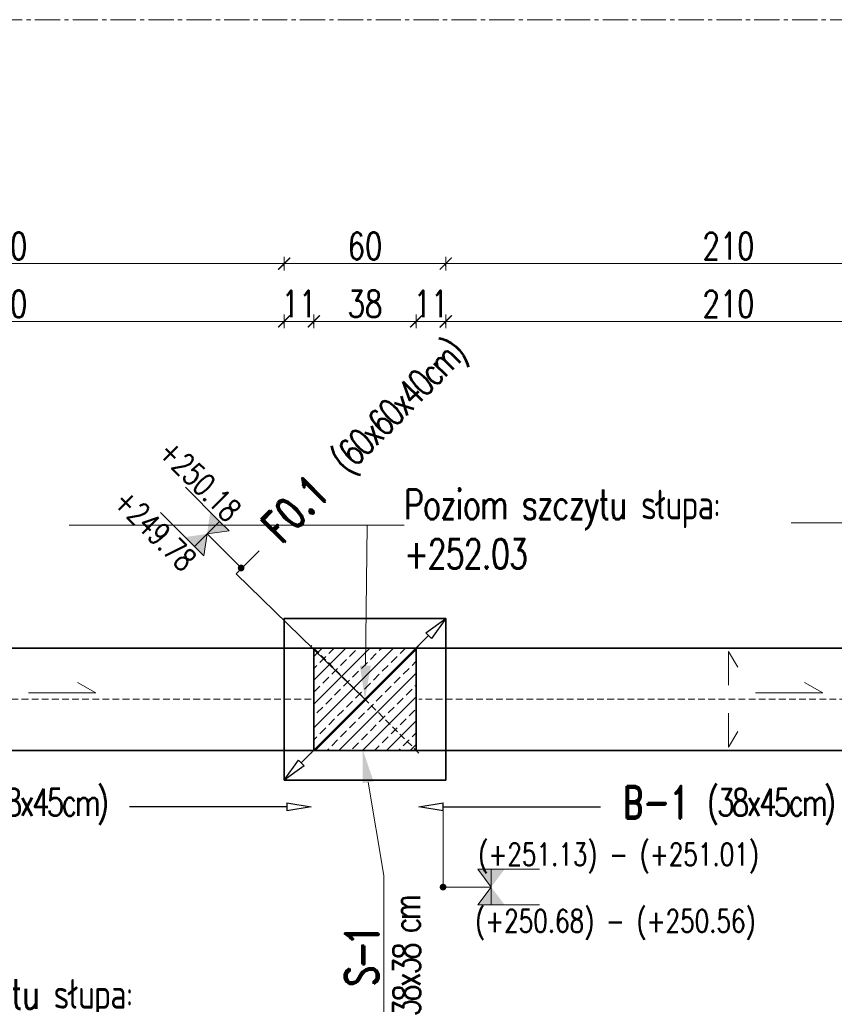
# Model space of a CAD drawing. Header units: millimetres. Extents: x -8 to 14965326, y -810 to 11054951.
# Tile 32 of 72: x 7504316 to 7504618, y 5558744 to 5559109. Entities that reach past the tile are written whole.
import ezdxf
from ezdxf import colors
from ezdxf.entities.mleader import LeaderData, LeaderLine
from ezdxf.math import Vec2, Vec3

# ---------------------------------------------------------------- set-up
doc = ezdxf.new("R2010")
doc.units = ezdxf.units.MM
doc.header["$LTSCALE"] = 0.5
doc.header["$MEASUREMENT"] = 0
doc.linetypes.add('CENTER2', pattern=[1.125, 0.75, -0.125, 0.125, -0.125])
doc.linetypes.add('KRESKOWA', pattern=[0.75, 0.5, -0.25])
doc.layers.get('0').update_dxf_attribs({"linetype": 'CONTINUOUS', "lineweight": 13})
doc.layers.get('Defpoints').update_dxf_attribs({"linetype": 'CONTINUOUS'})
for name, color, linetype, lineweight in [('_K_pozycje', 1, 'CONTINUOUS', 5), ('K_Cienkie przerywane', 252, 'KRESKOWA', 9), ('K_Fundamenty - przekrój', 40, 'CONTINUOUS', 35), ('K_Kreskowanie', 253, 'CONTINUOUS', 5), ('K_Opis', 7, 'CONTINUOUS', 9), ('K_Ściany - przekrój', 7, 'CONTINUOUS', 35), ('tkd_obszary_wykazu', 14, 'CENTER2', 9), ('tkd_wym', 1, 'CONTINUOUS', 5)]:
    doc.layers.add(name, color=color, linetype=linetype, lineweight=lineweight)
doc.styles.add('___K_OPIS_ROMAND', font='romand.shx', dxfattribs={"width": 0.75})
doc.styles.add('___K_OPIS_SIMPLEX', font='simplex.shx', dxfattribs={"width": 0.75})
doc.styles.add('tkd_txt0', font='simplex.shx', dxfattribs={"width": 0.75})
doc.dimstyles.new('opisy_wieńce', dxfattribs={"dimscale": 0.6, "dimtxt": 20, "dimasz": 25, "dimexe": 10, "dimexo": 50, "dimgap": 10, "dimtad": 0, "dimdec": 1, "dimrnd": 0.05000000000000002, "dimzin": 9, "dimdsep": 46, "dimtxsty": '___K_OPIS_ROMAND', "dimblk1": 'CLOSEDBLANK', "dimblk2": 'CLOSEDBLANK', "dimsah": 1, "dimcen": 0, "dimdle": 10, "dimse1": 1, "dimse2": 1, "dimclrd": 1, "dimclre": 256, "dimclrt": 50, "dimazin": 2, "dimtm": 1e-09, "dimtfac": 1, "dimtdec": 1, "dimtmove": 2, "dimatfit": 3, "dimfxl": 1, "dimtolj": 1, "dimtzin": 0, "dimarcsym": 0})
doc.dimstyles.new('tkd_1-50cm[cm]', dxfattribs={"dimtxt": 10, "dimasz": 2.5, "dimexe": 0, "dimexo": 10, "dimgap": 1.5, "dimtad": 1, "dimdec": 1, "dimrnd": 0.5, "dimdsep": 46, "dimtxsty": 'tkd_txt0', "dimblk": 'tkd_dim_arrow', "dimcen": 0, "dimclrd": 1, "dimclre": 256, "dimclrt": 7, "dimaunit": 1, "dimadec": 0, "dimazin": 0, "dimtfac": 0.009090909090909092, "dimtdec": 1, "dimtix": 1, "dimtmove": 1, "dimatfit": 3, "dimldrblk": 'DOTSMALL', "dimfxl": 1, "dimfxlon": 1, "dimtvp": 0.02, "dimtolj": 1, "dimtzin": 9, "dimlwd": -1, "dimarcsym": 0})

# ---------------------------------------------------------------- blocks, each defined once
blk = doc.blocks.new('_ClosedBlank')
at = {"color": 0, "linetype": 'ByBlock', "lineweight": -2}
for p, q in [((-1, 0.1666666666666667), (0, 0)), ((-1, 0.1666666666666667), (-1, -0.1666666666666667)), ((0, 0), (-1, -0.1666666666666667))]:
    blk.add_line(p, q, dxfattribs=at)
blk = doc.blocks.new('*D88')
at = {"layer": '_K_pozycje', "color": 1, "lineweight": -2, "transparency": 16777216}
for p, q in [((7504396.299840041, 5558903.688072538), (7504404.785121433, 5558912.173353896)), ((7504444.111621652, 5558857.055749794), (7504396.299840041, 5558903.688072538)), ((7504467.747660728, 5558880.691788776), (7504420.475582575, 5558833.419710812))]:
    blk.add_line(p, q, dxfattribs=at)
at = {"layer": 'Defpoints', "color": 0, "transparency": 16777216}
for p in [(7504474.111621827, 5558887.055749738), (7504414.111621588, 5558827.055749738), (7504414.111621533, 5558827.055749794)]:
    blk.add_point(p, dxfattribs=at)
at = {"layer": '_K_pozycje', "color": 1, "lineweight": -2, "transparency": 16777216, "xscale": 9, "yscale": 9, "zscale": 9}
for p, rotation in [((7504474.111621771, 5558887.055749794), 44.99999988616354), ((7504414.111621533, 5558827.055749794), 224.9999998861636)]:
    blk.add_blockref('_ClosedBlank', p, dxfattribs=dict(at, rotation=rotation))
at = {"layer": '_K_pozycje', "color": 50, "transparency": 16777216, "insert": (7504444.82167192, 5558952.209904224), "char_height": 12, "attachment_point": 5, "rotation": 44.99999988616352, "style": '___K_OPIS_ROMAND'}
blk.add_mtext('\\A1;F0.1{\\fArial|b0|i0|c238|p34;\\H0.87497x;\\C242;   \\Fsimplex|c238;\\H0.95241x;\\T0.8;(60x60x40cm)}', dxfattribs=at)
blk = doc.blocks.new('*U40')
at = {"layer": 'K_Opis'}
h = blk.add_hatch(color=1, dxfattribs=at)
edge = h.paths.add_edge_path()
edge.add_arc((1.63491603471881e-29, 0), 0.03599999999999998, 359.9999999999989, 719.999999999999)
at = {"layer": 'K_Opis', "color": 1}
blk.add_line((6.6596631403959e-08, 0.5107883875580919), (1.63491603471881e-29, 0), dxfattribs=at)
at = {"layer": 'K_Opis'}
for points in [[(-0.1881599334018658, 0.5107884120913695), (-0.1881598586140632, 1.022270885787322)], [(0.1881600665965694, 0.5107883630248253), (0.1881601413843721, 1.022270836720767)], [(-0.1881599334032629, 0.5107884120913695), (6.659735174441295e-08, 0.510788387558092), (-0.1881599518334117, 0.3694368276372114), (-0.1881599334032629, 0.5107884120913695)], [(0.1881600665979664, 0.5107883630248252), (6.659735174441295e-08, 0.510788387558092), (0.1881600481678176, 0.3694367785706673), (0.1881600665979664, 0.5107883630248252)]]:
    blk.add_lwpolyline(points, dxfattribs=at)
for points in [[(-0.1881599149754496, 0.6521399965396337), (-0.1881599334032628, 0.5107884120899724), (6.659805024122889e-08, 0.5107883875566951)], [(0.1881600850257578, 0.6521399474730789), (0.1881600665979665, 0.5107883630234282), (6.659665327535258e-08, 0.5107883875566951)], [(-0.1881599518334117, 0.3694368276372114), (-0.1881599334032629, 0.5107884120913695), (6.659805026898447e-08, 0.510788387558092)], [(0.1881600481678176, 0.3694367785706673), (0.1881600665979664, 0.5107883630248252), (6.659665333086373e-08, 0.510788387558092)]]:
    blk.add_solid(points, dxfattribs=at)
at = {"layer": 'K_Opis', "style": '___K_OPIS_SIMPLEX', "width": 0.75, "flags": 8}
for tag, p in [('góra', (-0.2273332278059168, 0.3830138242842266)), ('dół', (0.479503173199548, 0.3830138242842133))]:
    blk.add_attdef(tag, p, '', height=0.2399999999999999, rotation=89.99999999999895, dxfattribs=at)
blk = doc.blocks.new('*D234')
at = {"layer": '_K_pozycje', "color": 1, "lineweight": -2, "transparency": 16777216}
for p, q in [((7504473.111620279, 5558817.144577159), (7504531.576006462, 5558817.144577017)), ((7504685.111629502, 5558817.144576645), (7504626.647243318, 5558817.144576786))]:
    blk.add_line(p, q, dxfattribs=at)
at = {"layer": 'Defpoints', "color": 0, "transparency": 16777216}
for p in [(7504464.111620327, 5558837.05575149), (7504694.11162955, 5558837.055750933), (7504464.111620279, 5558817.144577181)]:
    blk.add_point(p, dxfattribs=at)
at = {"layer": '_K_pozycje', "color": 1, "lineweight": -2, "transparency": 16777216, "xscale": 9, "yscale": 9, "zscale": 9}
for p, rotation in [((7504464.111620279, 5558817.144577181), 179.9999998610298), ((7504694.111629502, 5558817.144576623), 359.9999998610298)]:
    blk.add_blockref('_ClosedBlank', p, dxfattribs=dict(at, rotation=rotation))
at = {"layer": '_K_pozycje', "color": 50, "transparency": 16777216, "insert": (7504579.11162489, 5558817.144576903), "char_height": 12, "attachment_point": 5, "rotation": 359.99999986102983, "style": '___K_OPIS_ROMAND'}
blk.add_mtext('\\A1;B-1 {\\Fsimplex|c238;\\H0.83333x;\\T0.8;\\C242;(38x45cm)}', dxfattribs=at)
blk = doc.blocks.new('*U39')
at = {"layer": 'K_Opis'}
h = blk.add_hatch(color=1, dxfattribs=at)
edge = h.paths.add_edge_path()
edge.add_arc((3.785675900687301e-31, -4.2301348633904e-16), 0.03599999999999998, -1.0800249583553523e-12, 359.9999999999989, ccw=False)
at = {"layer": 'K_Opis', "color": 1}
blk.add_line((6.659661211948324e-08, -0.5107883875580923), (3.785675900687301e-31, -4.2301348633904e-16), dxfattribs=at)
at = {"layer": 'K_Opis'}
for points in [[(-0.1881599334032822, -0.5107884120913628), (6.65973324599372e-08, -0.5107883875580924), (-0.1881599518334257, -0.3694368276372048), (-0.1881599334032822, -0.5107884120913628)], [(0.1881600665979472, -0.5107883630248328), (6.65973324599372e-08, -0.5107883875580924), (0.1881600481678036, -0.3694367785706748), (0.1881600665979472, -0.5107883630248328)], [(-0.1881599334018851, -0.5107884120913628), (-0.1881598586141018, -1.022270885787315)], [(0.1881600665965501, -0.5107883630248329), (0.1881601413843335, -1.022270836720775)]]:
    blk.add_lwpolyline(points, dxfattribs=at)
for points in [[(-0.1881599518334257, -0.3694368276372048), (-0.1881599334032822, -0.5107884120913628), (6.659803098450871e-08, -0.5107883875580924)], [(0.1881600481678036, -0.3694367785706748), (0.1881600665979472, -0.5107883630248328), (6.659663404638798e-08, -0.5107883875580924)], [(-0.1881599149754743, -0.6521399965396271), (-0.1881599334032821, -0.5107884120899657), (6.659803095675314e-08, -0.5107883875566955)], [(0.1881600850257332, -0.6521399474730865), (0.1881600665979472, -0.5107883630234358), (6.659663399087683e-08, -0.5107883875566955)]]:
    blk.add_solid(points, dxfattribs=at)
at = {"layer": 'K_Opis', "style": '___K_OPIS_SIMPLEX', "width": 0.75, "flags": 8}
for tag, p in [('dół', (0.4795031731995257, -0.7772995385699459)), ('góra', (-0.227333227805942, -0.9230138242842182))]:
    blk.add_attdef(tag, p, '', height=0.2399999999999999, rotation=89.99999999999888, dxfattribs=at)
blk = doc.blocks.new('*D235')
at = {"layer": '_K_pozycje', "color": 1, "lineweight": -2, "transparency": 16777216}
for p, q in [((7504203.111620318, 5558817.144577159), (7504261.576006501, 5558817.144577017)), ((7504415.111629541, 5558817.144576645), (7504356.647243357, 5558817.144576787))]:
    blk.add_line(p, q, dxfattribs=at)
at = {"layer": 'Defpoints', "color": 0, "transparency": 16777216}
for p in [(7504194.111620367, 5558837.05575149), (7504424.111629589, 5558837.055750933), (7504194.111620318, 5558817.144577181)]:
    blk.add_point(p, dxfattribs=at)
at = {"layer": '_K_pozycje', "color": 1, "lineweight": -2, "transparency": 16777216, "xscale": 9, "yscale": 9, "zscale": 9}
for p, rotation in [((7504194.111620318, 5558817.144577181), 179.9999998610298), ((7504424.111629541, 5558817.144576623), 359.9999998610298)]:
    blk.add_blockref('_ClosedBlank', p, dxfattribs=dict(at, rotation=rotation))
at = {"layer": '_K_pozycje', "color": 50, "transparency": 16777216, "insert": (7504309.111624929, 5558817.144576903), "char_height": 12, "attachment_point": 5, "rotation": 359.99999986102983, "style": '___K_OPIS_ROMAND'}
blk.add_mtext('\\A1;B-1 {\\Fsimplex|c238;\\H0.83333x;\\T0.8;\\C242;(38x45cm)}', dxfattribs=at)
blk = doc.blocks.new('tkd_dim_arrow')
for p, q in [((-1, 0), (1, 0)), ((0, -1), (0, 1))]:
    blk.add_line(p, q)
at = {"const_width": 0.2}
blk.add_lwpolyline([(-0.8954183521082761, -0.8954183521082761), (0.8954183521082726, 0.8954183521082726)], dxfattribs=at)
blk = doc.blocks.new('*D255')
at = {"layer": 'Defpoints', "color": 0, "transparency": 16777216}
for p in [(7504414.111621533, 5559018.812563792), (7504204.111622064, 5558887.055749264), (7504414.111621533, 5558887.055749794)]:
    blk.add_point(p, dxfattribs=at)
at = {"layer": 'tkd_wym', "lineweight": -2, "transparency": 16777216}
for p, q in [((7504204.111622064, 5559017.812563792), (7504204.111622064, 5559018.812563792)), ((7504414.111621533, 5559017.812563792), (7504414.111621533, 5559018.812563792))]:
    blk.add_line(p, q, dxfattribs=at)
at = {"layer": 'tkd_wym', "color": 1, "transparency": 16777216}
blk.add_line((7504206.611622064, 5559018.812563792), (7504411.611621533, 5559018.812563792), dxfattribs=at)
at = {"layer": 'tkd_wym', "color": 1, "transparency": 16777216, "xscale": 2.5, "yscale": 2.5, "zscale": 2.5, "rotation": 180}
blk.add_blockref('tkd_dim_arrow', (7504204.111622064, 5559018.812563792), dxfattribs=at)
at = {"layer": 'tkd_wym', "color": 1, "transparency": 16777216, "xscale": 2.5, "yscale": 2.5, "zscale": 2.5}
blk.add_blockref('tkd_dim_arrow', (7504414.111621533, 5559018.812563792), dxfattribs=at)
at = {"layer": 'tkd_wym', "color": 7, "transparency": 16777216, "insert": (7504309.111621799, 5559025.312563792), "char_height": 10, "attachment_point": 5, "style": 'tkd_txt0'}
blk.add_mtext('\\A1;210', dxfattribs=at)
blk = doc.blocks.new('_DotSmall')
blk = doc.blocks.new('*D256')
at = {"layer": 'Defpoints', "color": 0, "transparency": 16777216}
for p in [(7504474.111621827, 5559018.812563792), (7504414.111621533, 5558887.055749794), (7504474.111621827, 5558887.055749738)]:
    blk.add_point(p, dxfattribs=at)
at = {"layer": 'tkd_wym', "lineweight": -2, "transparency": 16777216}
for p, q in [((7504414.111621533, 5559017.812563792), (7504414.111621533, 5559018.812563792)), ((7504474.111621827, 5559017.812563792), (7504474.111621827, 5559018.812563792))]:
    blk.add_line(p, q, dxfattribs=at)
at = {"layer": 'tkd_wym', "color": 1, "transparency": 16777216}
blk.add_line((7504416.611621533, 5559018.812563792), (7504471.611621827, 5559018.812563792), dxfattribs=at)
at = {"layer": 'tkd_wym', "color": 1, "transparency": 16777216, "xscale": 2.5, "yscale": 2.5, "zscale": 2.5, "rotation": 180}
blk.add_blockref('tkd_dim_arrow', (7504414.111621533, 5559018.812563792), dxfattribs=at)
at = {"layer": 'tkd_wym', "color": 1, "transparency": 16777216, "xscale": 2.5, "yscale": 2.5, "zscale": 2.5}
blk.add_blockref('tkd_dim_arrow', (7504474.111621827, 5559018.812563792), dxfattribs=at)
at = {"layer": 'tkd_wym', "color": 7, "transparency": 16777216, "insert": (7504444.11162168, 5559025.312563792), "char_height": 10, "attachment_point": 5, "style": 'tkd_txt0'}
blk.add_mtext('\\A1;60', dxfattribs=at)
blk = doc.blocks.new('*D257')
at = {"layer": 'Defpoints', "color": 0, "transparency": 16777216}
for p in [(7504684.111621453, 5559018.812563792), (7504474.111621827, 5558887.055749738), (7504684.111621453, 5558887.055749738)]:
    blk.add_point(p, dxfattribs=at)
at = {"layer": 'tkd_wym', "lineweight": -2, "transparency": 16777216}
for p, q in [((7504474.111621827, 5559017.812563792), (7504474.111621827, 5559018.812563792)), ((7504684.111621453, 5559017.812563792), (7504684.111621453, 5559018.812563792))]:
    blk.add_line(p, q, dxfattribs=at)
at = {"layer": 'tkd_wym', "color": 1, "transparency": 16777216}
blk.add_line((7504476.611621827, 5559018.812563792), (7504681.611621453, 5559018.812563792), dxfattribs=at)
at = {"layer": 'tkd_wym', "color": 1, "transparency": 16777216, "xscale": 2.5, "yscale": 2.5, "zscale": 2.5, "rotation": 180}
blk.add_blockref('tkd_dim_arrow', (7504474.111621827, 5559018.812563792), dxfattribs=at)
at = {"layer": 'tkd_wym', "color": 1, "transparency": 16777216, "xscale": 2.5, "yscale": 2.5, "zscale": 2.5}
blk.add_blockref('tkd_dim_arrow', (7504684.111621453, 5559018.812563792), dxfattribs=at)
at = {"layer": 'tkd_wym', "color": 7, "transparency": 16777216, "insert": (7504579.111621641, 5559025.312563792), "char_height": 10, "attachment_point": 5, "style": 'tkd_txt0'}
blk.add_mtext('\\A1;210', dxfattribs=at)
blk = doc.blocks.new('*D320')
at = {"layer": 'Defpoints', "color": 0, "transparency": 16777216}
for p in [(7504414.111621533, 5558997.373850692), (7504204.111622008, 5558887.055749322), (7504414.111621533, 5558876.055750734)]:
    blk.add_point(p, dxfattribs=at)
at = {"layer": 'tkd_wym', "lineweight": -2, "transparency": 16777216}
for p, q in [((7504204.111622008, 5558996.373850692), (7504204.111622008, 5558997.373850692)), ((7504414.111621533, 5558996.373850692), (7504414.111621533, 5558997.373850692))]:
    blk.add_line(p, q, dxfattribs=at)
at = {"layer": 'tkd_wym', "color": 1, "transparency": 16777216}
blk.add_line((7504206.611622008, 5558997.373850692), (7504411.611621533, 5558997.373850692), dxfattribs=at)
at = {"layer": 'tkd_wym', "color": 1, "transparency": 16777216, "xscale": 2.5, "yscale": 2.5, "zscale": 2.5, "rotation": 180}
blk.add_blockref('tkd_dim_arrow', (7504204.111622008, 5558997.373850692), dxfattribs=at)
at = {"layer": 'tkd_wym', "color": 1, "transparency": 16777216, "xscale": 2.5, "yscale": 2.5, "zscale": 2.5}
blk.add_blockref('tkd_dim_arrow', (7504414.111621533, 5558997.373850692), dxfattribs=at)
at = {"layer": 'tkd_wym', "color": 7, "transparency": 16777216, "insert": (7504309.11162177, 5559003.873850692), "char_height": 10, "attachment_point": 5, "style": 'tkd_txt0'}
blk.add_mtext('\\A1;210', dxfattribs=at)
blk = doc.blocks.new('*D321')
at = {"layer": 'Defpoints', "color": 0, "transparency": 16777216}
for p in [(7504425.111620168, 5558997.373850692), (7504414.111621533, 5558876.055750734), (7504425.111620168, 5558876.055750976)]:
    blk.add_point(p, dxfattribs=at)
at = {"layer": 'tkd_wym', "lineweight": -2, "transparency": 16777216}
for p, q in [((7504414.111621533, 5558996.373850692), (7504414.111621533, 5558997.373850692)), ((7504425.111620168, 5558996.373850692), (7504425.111620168, 5558997.373850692))]:
    blk.add_line(p, q, dxfattribs=at)
at = {"layer": 'tkd_wym', "color": 1, "transparency": 16777216}
blk.add_line((7504416.611621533, 5558997.373850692), (7504422.611620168, 5558997.373850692), dxfattribs=at)
at = {"layer": 'tkd_wym', "color": 1, "transparency": 16777216, "xscale": 2.5, "yscale": 2.5, "zscale": 2.5, "rotation": 180}
blk.add_blockref('tkd_dim_arrow', (7504414.111621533, 5558997.373850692), dxfattribs=at)
at = {"layer": 'tkd_wym', "color": 1, "transparency": 16777216, "xscale": 2.5, "yscale": 2.5, "zscale": 2.5}
blk.add_blockref('tkd_dim_arrow', (7504425.111620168, 5558997.373850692), dxfattribs=at)
at = {"layer": 'tkd_wym', "color": 7, "transparency": 16777216, "insert": (7504419.611620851, 5559003.873850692), "char_height": 10, "attachment_point": 5, "style": 'tkd_txt0'}
blk.add_mtext('\\A1;11', dxfattribs=at)
blk = doc.blocks.new('*D322')
at = {"layer": 'Defpoints', "color": 0, "transparency": 16777216}
for p in [(7504463.111620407, 5558997.373850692), (7504425.111620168, 5558876.055750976), (7504463.111620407, 5558876.055748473)]:
    blk.add_point(p, dxfattribs=at)
at = {"layer": 'tkd_wym', "lineweight": -2, "transparency": 16777216}
for p, q in [((7504425.111620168, 5558996.373850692), (7504425.111620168, 5558997.373850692)), ((7504463.111620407, 5558996.373850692), (7504463.111620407, 5558997.373850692))]:
    blk.add_line(p, q, dxfattribs=at)
at = {"layer": 'tkd_wym', "color": 1, "transparency": 16777216}
blk.add_line((7504427.611620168, 5558997.373850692), (7504460.611620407, 5558997.373850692), dxfattribs=at)
at = {"layer": 'tkd_wym', "color": 1, "transparency": 16777216, "xscale": 2.5, "yscale": 2.5, "zscale": 2.5, "rotation": 180}
blk.add_blockref('tkd_dim_arrow', (7504425.111620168, 5558997.373850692), dxfattribs=at)
at = {"layer": 'tkd_wym', "color": 1, "transparency": 16777216, "xscale": 2.5, "yscale": 2.5, "zscale": 2.5}
blk.add_blockref('tkd_dim_arrow', (7504463.111620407, 5558997.373850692), dxfattribs=at)
at = {"layer": 'tkd_wym', "color": 7, "transparency": 16777216, "insert": (7504444.111620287, 5559003.873850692), "char_height": 10, "attachment_point": 5, "style": 'tkd_txt0'}
blk.add_mtext('\\A1;38', dxfattribs=at)
blk = doc.blocks.new('*D323')
at = {"layer": 'Defpoints', "color": 0, "transparency": 16777216}
for p in [(7504474.11162177, 5558997.373850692), (7504474.11162177, 5558887.055749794), (7504463.111620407, 5558876.055748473)]:
    blk.add_point(p, dxfattribs=at)
at = {"layer": 'tkd_wym', "lineweight": -2, "transparency": 16777216}
for p, q in [((7504463.111620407, 5558996.373850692), (7504463.111620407, 5558997.373850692)), ((7504474.11162177, 5558996.373850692), (7504474.11162177, 5558997.373850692))]:
    blk.add_line(p, q, dxfattribs=at)
at = {"layer": 'tkd_wym', "color": 1, "transparency": 16777216}
blk.add_line((7504465.611620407, 5558997.373850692), (7504471.61162177, 5558997.373850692), dxfattribs=at)
at = {"layer": 'tkd_wym', "color": 1, "transparency": 16777216, "xscale": 2.5, "yscale": 2.5, "zscale": 2.5, "rotation": 180}
blk.add_blockref('tkd_dim_arrow', (7504463.111620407, 5558997.373850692), dxfattribs=at)
at = {"layer": 'tkd_wym', "color": 1, "transparency": 16777216, "xscale": 2.5, "yscale": 2.5, "zscale": 2.5}
blk.add_blockref('tkd_dim_arrow', (7504474.11162177, 5558997.373850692), dxfattribs=at)
at = {"layer": 'tkd_wym', "color": 7, "transparency": 16777216, "insert": (7504468.611621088, 5559003.873850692), "char_height": 10, "attachment_point": 5, "style": 'tkd_txt0'}
blk.add_mtext('\\A1;11', dxfattribs=at)
blk = doc.blocks.new('*D324')
at = {"layer": 'Defpoints', "color": 0, "transparency": 16777216}
for p in [(7504684.111621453, 5558997.373850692), (7504474.11162177, 5558887.055749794), (7504684.111621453, 5558876.055750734)]:
    blk.add_point(p, dxfattribs=at)
at = {"layer": 'tkd_wym', "lineweight": -2, "transparency": 16777216}
for p, q in [((7504474.11162177, 5558996.373850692), (7504474.11162177, 5558997.373850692)), ((7504684.111621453, 5558996.373850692), (7504684.111621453, 5558997.373850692))]:
    blk.add_line(p, q, dxfattribs=at)
at = {"layer": 'tkd_wym', "color": 1, "transparency": 16777216}
blk.add_line((7504476.61162177, 5558997.373850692), (7504681.611621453, 5558997.373850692), dxfattribs=at)
at = {"layer": 'tkd_wym', "color": 1, "transparency": 16777216, "xscale": 2.5, "yscale": 2.5, "zscale": 2.5, "rotation": 180}
blk.add_blockref('tkd_dim_arrow', (7504474.11162177, 5558997.373850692), dxfattribs=at)
at = {"layer": 'tkd_wym', "color": 1, "transparency": 16777216, "xscale": 2.5, "yscale": 2.5, "zscale": 2.5}
blk.add_blockref('tkd_dim_arrow', (7504684.111621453, 5558997.373850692), dxfattribs=at)
at = {"layer": 'tkd_wym', "color": 7, "transparency": 16777216, "insert": (7504579.111621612, 5559003.873850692), "char_height": 10, "attachment_point": 5, "style": 'tkd_txt0'}
blk.add_mtext('\\A1;210', dxfattribs=at)

msp = doc.modelspace()

# ---------------------------------------------------------------- hatches: boundary and pattern name
at = {"layer": 'K_Kreskowanie'}
h = msp.add_hatch(dxfattribs=at)
h.set_pattern_fill('ANSI33', color=256, scale=25)
h.set_pattern_definition([(45, (552.7153880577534, 551.8204602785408), (-4.419417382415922, 4.419417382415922), []), (45, (557.1348054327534, 551.8204602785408), (-4.419417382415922, 4.419417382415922), [3.125, -1.5625])])
h.paths.add_polyline_path([(7504425.111620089, 5558838.055750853), (7504463.111620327, 5558838.055750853), (7504463.111620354, 5558876.055750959), (7504425.111620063, 5558876.055750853)])

# ---------------------------------------------------------------- linework, layer by layer
at = {"layer": '_K_pozycje'}
msp.add_line((7504473.111619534, 5558787.320531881), (7504473.111620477, 5558817.14457708), dxfattribs=at)
at = {"layer": 'K_Cienkie przerywane', "linetype": 'KRESKOWA', "ltscale": 10}
for p, q in [((7504464.111620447, 5558877.055750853), (7504424.111620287, 5558837.055750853)), ((7504464.111620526, 5558837.055750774), (7504424.111620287, 5558877.055750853)), ((7504424.111620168, 5558857.055750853), (7504194.111620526, 5558857.055750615)), ((7504694.111620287, 5558857.055750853), (7504464.111620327, 5558857.055750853))]:
    msp.add_line(p, q, dxfattribs=at)
at = {"layer": 'K_Fundamenty - przekrój'}
msp.add_lwpolyline([(7504414.111621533, 5558827.055749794), (7504414.111621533, 5558887.055749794), (7504474.111621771, 5558887.055749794), (7504474.111621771, 5558827.055749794)], close=True, dxfattribs=at)
at = {"layer": 'K_Opis'}
for points in [[(7504579.111620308, 5558862.280469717), (7504579.111620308, 5558874.818940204), (7504582.595062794, 5558869.030094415)], [(7504319.168930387, 5558859.417373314), (7504344.168930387, 5558859.417373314), (7504337.328554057, 5558863.236251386)], [(7504589.168930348, 5558859.417373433), (7504614.168930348, 5558859.417373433), (7504607.328554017, 5558863.236251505)], [(7504579.111620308, 5558851.83103199), (7504579.111620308, 5558839.292561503), (7504582.595062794, 5558845.081407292)]]:
    msp.add_lwpolyline(points, dxfattribs=at)
at = {"layer": 'K_Ściany - przekrój', "linetype": 'Continuous', "ltscale": 2.5}
for p, q in [((7504425.111620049, 5558876.055750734), (7504193.111620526, 5558876.055750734)), ((7504695.111620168, 5558876.055750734), (7504463.111620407, 5558876.055750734)), ((7504425.111620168, 5558838.055750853), (7504193.111620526, 5558838.055750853)), ((7504695.111620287, 5558838.055750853), (7504463.111620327, 5558838.055750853))]:
    msp.add_line(p, q, dxfattribs=at)
msp.add_lwpolyline([(7504425.111620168, 5558876.055750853), (7504463.111620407, 5558876.055750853), (7504463.111620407, 5558838.055750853), (7504425.111620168, 5558838.055750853)], close=True, dxfattribs=at)
at = {"layer": 'tkd_obszary_wykazu', "ltscale": 25}
msp.add_lwpolyline([(7503716.83762762, 5559109.385387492), (7506482.052716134, 5559109.385387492), (7506482.052716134, 5554949.530839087), (7503716.83762762, 5554949.530839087)], close=True, dxfattribs=at)

# ---------------------------------------------------------------- block references
ref = msp.add_blockref('*U40', (7504398.12462393, 5558905.801246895), dxfattribs=dict(xscale=-35, yscale=35, zscale=35, rotation=45.00000736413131))
ref.add_attrib('góra', '+250.18', (7504366.906687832, 5558948.271594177), dxfattribs={"layer": 'K_Opis', "height": 8.399999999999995, "rotation": 315.0000073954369, "style": '___K_OPIS_SIMPLEX', "width": 0.75, "flags": 8})
ref.add_attrib('dół', '+249.78', (7504350.261909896, 5558929.929755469), dxfattribs={"layer": 'K_Opis', "height": 8.399999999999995, "rotation": 315.0000073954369, "style": '___K_OPIS_SIMPLEX', "width": 0.75, "flags": 8})
ref = msp.add_blockref('*U39', (7504473.111619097, 5558787.320532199), dxfattribs=dict(xscale=-35, yscale=35, zscale=35, rotation=90.00000746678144))
ref.add_attrib('góra', '(+251.13) - (+251.01)', (7504486.21710191, 5558795.277196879), dxfattribs={"layer": 'K_Opis', "height": 8.399999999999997, "rotation": 7.470519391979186e-06, "style": '___K_OPIS_SIMPLEX', "width": 0.75, "flags": 8})
ref.add_attrib('dół', '(+250.68) - (+250.56)', (7504485.017105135, 5558770.537922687), dxfattribs={"layer": 'K_Opis', "height": 8.399999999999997, "rotation": 7.470519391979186e-06, "style": '___K_OPIS_SIMPLEX', "width": 0.75, "flags": 8})

# ---------------------------------------------------------------- dimensions: what is measured, and where the dimension line sits
at = {"layer": '_K_pozycje'}
for base, p1, p2, angle, text, override, picture, middle in [((7504414.111621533, 5558827.055749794), (7504474.111621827, 5558887.055749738), (7504414.111621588, 5558827.055749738), 224.99999988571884, 'F0.1{\\fArial|b0|i0|c238|p34;\\H0.87497x;\\C242;   \\Fsimplex|c238;\\H0.95241x;\\T0.8;(60x60x40cm)}', {"dimasz": 15, "dimtmove": 1}, '*D88', (7504409.027762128, 5558916.415994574)), ((7504194.111620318, 5558817.144577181), (7504424.111629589, 5558837.055750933), (7504194.111620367, 5558837.05575149), 179.99999986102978, 'B-1 {\\Fsimplex|c238;\\H0.83333x;\\T0.8;\\C242;(38x45cm)}', {"dimasz": 15}, '*D235', (7504309.111624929, 5558817.144576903)), ((7504464.111620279, 5558817.144577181), (7504694.11162955, 5558837.055750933), (7504464.111620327, 5558837.05575149), 179.99999986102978, 'B-1 {\\Fsimplex|c238;\\H0.83333x;\\T0.8;\\C242;(38x45cm)}', {"dimasz": 15}, '*D234', (7504579.11162489, 5558817.144576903))]:
    dim = msp.add_linear_dim(base=base, p1=p1, p2=p2, angle=angle, text=text, dimstyle='opisy_wieńce', override=override, dxfattribs=at)
    dim.commit()
    dim.dimension.update_dxf_attribs({"geometry": picture, "text_midpoint": middle, "dimtype": 161})
at = {"layer": 'tkd_wym'}
for base, p1, p2, picture, middle in [((7504414.111621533, 5559018.812563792), (7504204.111622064, 5558887.055749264), (7504414.111621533, 5558887.055749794), '*D255', (7504309.111621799, 5559025.312563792)), ((7504474.111621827, 5559018.812563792), (7504414.111621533, 5558887.055749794), (7504474.111621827, 5558887.055749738), '*D256', (7504444.11162168, 5559025.312563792)), ((7504684.111621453, 5559018.812563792), (7504474.111621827, 5558887.055749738), (7504684.111621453, 5558887.055749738), '*D257', (7504579.111621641, 5559025.312563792)), ((7504414.111621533, 5558997.373850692), (7504204.111622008, 5558887.055749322), (7504414.111621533, 5558876.055750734), '*D320', (7504309.11162177, 5559003.873850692)), ((7504425.111620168, 5558997.373850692), (7504414.111621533, 5558876.055750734), (7504425.111620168, 5558876.055750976), '*D321', (7504419.611620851, 5559003.873850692)), ((7504463.111620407, 5558997.373850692), (7504425.111620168, 5558876.055750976), (7504463.111620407, 5558876.055748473), '*D322', (7504444.111620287, 5559003.873850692)), ((7504474.11162177, 5558997.373850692), (7504463.111620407, 5558876.055748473), (7504474.11162177, 5558887.055749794), '*D323', (7504468.611621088, 5559003.873850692)), ((7504684.111621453, 5558997.373850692), (7504474.11162177, 5558887.055749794), (7504684.111621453, 5558876.055750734), '*D324', (7504579.111621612, 5559003.873850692))]:
    dim = msp.add_linear_dim(base=base, p1=p1, p2=p2, dimstyle='tkd_1-50cm[cm]', dxfattribs=at)
    dim.commit()
    dim.dimension.update_dxf_attribs({"geometry": picture, "text_midpoint": middle})

# ---------------------------------------------------------------- leaders
at = {"layer": 'K_Opis'}
ml = msp.add_multileader_mtext('Standard', dxfattribs=at)
ml.set_content('{\\T0.95;Poziom szczytu słupa:\\P+252.03}', color=256, style='___K_OPIS_SIMPLEX')
ml.set_leader_properties(color=256, linetype='ByLayer', lineweight=9)
ml.build(insert=Vec2(0, 0))
ml.multileader.update_dxf_attribs({"text_left_attachment_type": 6, "text_right_attachment_type": 6, "arrow_head_size": 12.5})
ctx = ml.context
ctx.base_point, ctx.char_height, ctx.arrow_head_size, ctx.landing_gap_size, ctx.plane_origin = Vec3(7504458.635287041, 5558921.685496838), 11, 12.5, 0, Vec3(7504465.216646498, 5559235.923076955)
ctx.left_attachment, ctx.right_attachment = 6, 6
notes = []
notes.append((ctx, [(0, (1, 1, 0), (7504444.884070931, 5558921.685496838), (1, 0), 13.75121611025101, [(0, [(7504444.111621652, 5558857.055749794)], 0, [])])]))
ctx.mtext.insert, ctx.mtext.width, ctx.mtext.defined_height, ctx.mtext.flow_direction = Vec3(7504458.635287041, 5558934.885496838), 140.3996469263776, 98.24674889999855, 5
ml = msp.add_multileader_mtext('Standard', dxfattribs=at)
ml.set_content('{\\T0.95;Poziom szczytu słupa:\\P+251.91}', color=256, style='___K_OPIS_SIMPLEX')
ml.set_leader_properties(color=256, linetype='ByLayer', lineweight=9)
ml.build(insert=Vec2(0, 0))
ml.multileader.update_dxf_attribs({"text_left_attachment_type": 6, "text_right_attachment_type": 6, "arrow_head_size": 12.5})
ctx = ml.context
ctx.base_point, ctx.char_height, ctx.arrow_head_size, ctx.landing_gap_size, ctx.plane_origin = Vec3(7504726.770596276, 5558922.593567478), 11, 12.5, 0, Vec3(7504735.216646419, 5559235.923076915)
ctx.left_attachment, ctx.right_attachment = 6, 6
notes.append((ctx, [(0, (1, 1, 0), (7504713.019380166, 5558922.593567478), (1, 0), 13.75121611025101, [(0, [(7504714.111621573, 5558857.055749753)], 0, [])])]))
ctx.mtext.insert, ctx.mtext.width, ctx.mtext.defined_height, ctx.mtext.flow_direction = Vec3(7504726.770596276, 5558935.793567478), 140.3996469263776, 98.24674889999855, 5
ml = msp.add_multileader_mtext('Standard', dxfattribs=at)
ml.set_content('{\\T0.95;Poziom szczytu słupa:\\P+252.15}', color=256, style='___K_OPIS_SIMPLEX')
ml.set_leader_properties(color=256, linetype='ByLayer', lineweight=9)
ml.build(insert=Vec2(0, 0))
ml.multileader.update_dxf_attribs({"text_left_attachment_type": 6, "text_right_attachment_type": 6, "arrow_head_size": 12.5})
ctx = ml.context
ctx.base_point, ctx.char_height, ctx.arrow_head_size, ctx.landing_gap_size, ctx.plane_origin = Vec3(7504190.791736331, 5558918.211789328), 11, 12.5, 0, Vec3(7504195.216646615, 5559235.92307648)
ctx.left_attachment, ctx.right_attachment = 6, 6
notes.append((ctx, [(0, (1, 1, 0), (7504177.040520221, 5558918.211789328), (1, 0), 13.75121611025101, [(0, [(7504174.111621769, 5558857.055749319)], 0, [])])]))
ctx.mtext.insert, ctx.mtext.width, ctx.mtext.defined_height, ctx.mtext.flow_direction = Vec3(7504190.791736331, 5558931.411789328), 140.3996469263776, 98.24674889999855, 5
ml = msp.add_multileader_mtext('Standard', dxfattribs=at)
ml.set_content('{\\T0.85;\\C2;S-1\\T1;\\C50;\\P\\Fsimplex|c238;\\H0.8x;\\T0.8;\\C1;38x38 cm}', color=7, style='___K_OPIS_ROMAND')
ml.set_leader_properties(color=1, linetype='CONTINUOUS', lineweight=9)
ml.build(insert=Vec2(0, 0))
ml.multileader.update_dxf_attribs({"text_left_attachment_type": 6, "text_right_attachment_type": 6, "dogleg_length": 5, "arrow_head_size": 12.5})
ctx = ml.context
ctx.base_point, ctx.char_height, ctx.arrow_head_size, ctx.landing_gap_size, ctx.plane_origin, ctx.plane_x_axis, ctx.plane_y_axis = Vec3(7504451.13785147, 5558738.261667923), 12.5, 12.5, 0, Vec3(7504490.680376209, 5558727.383223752), Vec3(6.123233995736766e-17, 1), Vec3(-1, 6.123233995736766e-17)
ctx.left_attachment, ctx.right_attachment, ctx.text_align_type = 6, 6, 1
notes.append((ctx, [(1, (1, 1, 0), (7504451.13785147, 5558791.620320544), (-6.123233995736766e-17, -1), 7.215795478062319, [(0, [(7504443.192591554, 5558838.555749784)], 0, [])])]))
ctx.mtext.insert, ctx.mtext.text_direction, ctx.mtext.rotation, ctx.mtext.alignment, ctx.mtext.line_spacing_factor, ctx.mtext.flow_direction = Vec3(7504436.63785147, 5558761.333096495), Vec3(6.123233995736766e-17, 1), 1.570796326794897, 2, 0.8640000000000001, 5
ml = msp.add_multileader_mtext('Standard', dxfattribs=at)
ml.set_content('{\\T0.95;Poziom szczytu słupa:\\P+252.07}', color=256, style='___K_OPIS_SIMPLEX')
ml.set_leader_properties(color=256, linetype='ByLayer', lineweight=9)
ml.build(insert=Vec2(0, 0))
ml.multileader.update_dxf_attribs({"text_left_attachment_type": 6, "text_right_attachment_type": 6, "arrow_head_size": 12.5})
ctx = ml.context
ctx.base_point, ctx.char_height, ctx.arrow_head_size, ctx.landing_gap_size, ctx.plane_origin = Vec3(7504240.478328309, 5558739.955025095), 11, 12.5, 0, Vec3(7504195.2166463, 5559080.923076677)
ctx.left_attachment, ctx.right_attachment = 6, 6
notes.append((ctx, [(0, (1, 1, 0), (7504226.727112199, 5558739.955025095), (1, 0), 13.75121611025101, [(0, [(7504174.111621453, 5558702.055749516)], 0, [])])]))
ctx.mtext.insert, ctx.mtext.width, ctx.mtext.defined_height, ctx.mtext.flow_direction = Vec3(7504240.478328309, 5558753.155025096), 140.3996469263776, 98.24674889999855, 5
for ctx, leaders in notes:
    for number, flags, end, landing, length, lines in leaders:
        leader = LeaderData()
        leader.index, (leader.has_last_leader_line, leader.has_dogleg_vector, leader.attachment_direction) = number, flags
        leader.last_leader_point, leader.dogleg_vector, leader.dogleg_length = Vec3(end), Vec3(landing), length
        for number, points, colour, breaks in lines:
            line = LeaderLine()
            line.index, line.vertices, line.color, line.breaks = number, Vec3.list(points), colors.encode_raw_color(colour), breaks
            leader.lines.append(line)
        ctx.leaders.append(leader)

doc.saveas('drawing.dxf')
